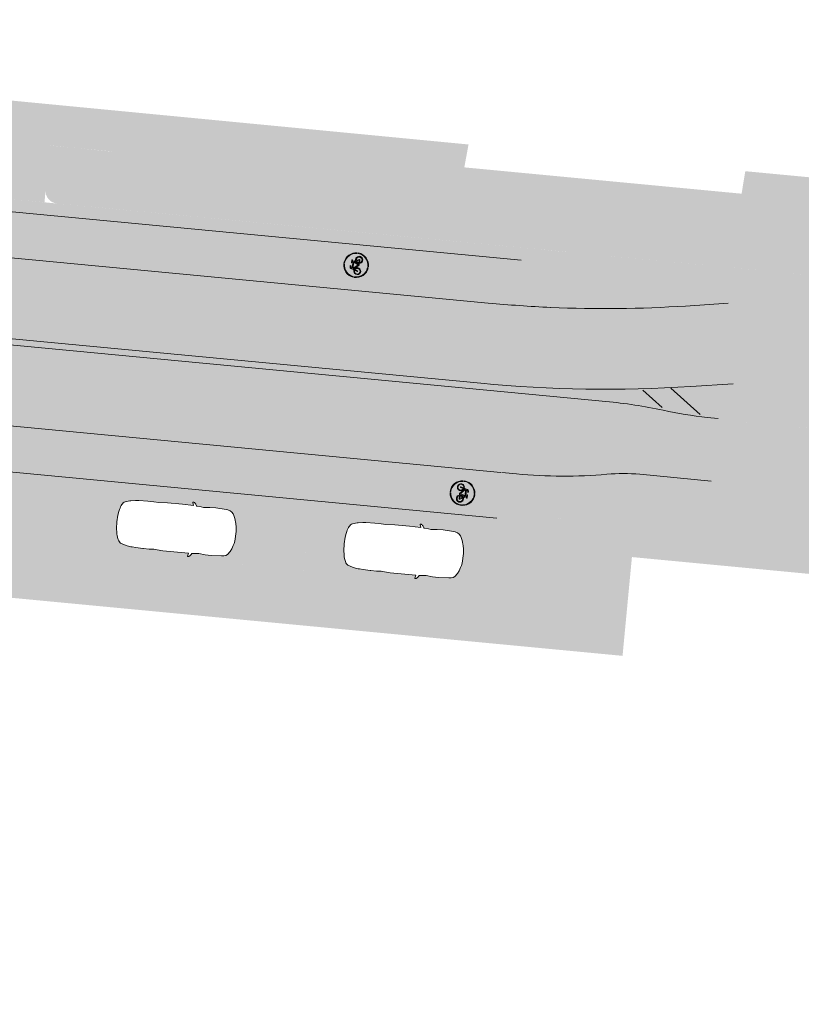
# Model space of a CAD drawing. Header units: metres. Extents: x -862 to 1262, y -354 to 644.
# Tile 34 of 256: x -356 to -324, y 381 to 421. Entities that reach past the tile are written whole.
import ezdxf

# ---------------------------------------------------------------- set-up
doc = ezdxf.new("R2010")
doc.units = ezdxf.units.M
doc.header["$LTSCALE"] = 0.5
doc.set_wipeout_variables(frame=1)
doc.layers.add('BPR_Verkehr_220520', color=7, linetype='Continuous')

# ---------------------------------------------------------------- blocks, each defined once
blk = doc.blocks.new('Fz_bmw_X5_2011_D-2')
at = {"color": 255, "linetype": 'Continuous', "lineweight": 5, "transparency": 33554687}
blk.add_wipeout([(2.186, -3.613), (2.164, -3.575), (2.126, -3.533), (2.095, -3.491), (2.069, -3.468), (2.043, -3.448), (2.016, -3.43), (1.989, -3.415), (1.962, -3.401), (1.934, -3.389), (1.918, -3.384), (1.895, -3.006), (1.888, -2.94), (1.866, -2.814), (1.92, -2.304), (1.925, -1.818), (1.882, -0.981), (1.865, -0.837), (1.859, -0.807), (1.807, -0.646), (1.72, -0.505), (1.466, -0.317), (1.229, -0.212), (1.098, -0.166), (0.947, -0.127), (0.848, -0.092), (0.776, -0.077), (0.588, -0.043), (0.395, -0.019), (0, 0), (-0.198, -0.005), (-0.395, -0.019), (-0.432, -0.023), (-0.587, -0.043), (-0.776, -0.077), (-0.848, -0.092), (-0.947, -0.127), (-1.098, -0.166), (-1.237, -0.213), (-1.466, -0.317), (-1.589, -0.386), (-1.72, -0.505), (-1.807, -0.646), (-1.864, -0.837), (-1.882, -0.981), (-1.925, -1.818), (-1.92, -2.304), (-1.866, -2.814), (-1.894, -3.006), (-1.915, -3.372), (-1.934, -3.389), (-1.989, -3.415), (-2.043, -3.448), (-2.069, -3.468), (-2.095, -3.491), (-2.119, -3.516), (-2.152, -3.561), (-2.175, -3.594), (-2.195, -3.643), (-2.197, -3.687), (-2.194, -3.704), (-2.177, -3.714), (-2.171, -3.713), (-1.927, -3.646), (-1.945, -4.544), (-1.937, -5.733), (-1.886, -6.457), (-1.915, -6.853), (-1.923, -7.351), (-1.884, -8.076), (-1.879, -8.345), (-1.812, -8.71), (-1.793, -8.789), (-1.682, -9.154), (-1.646, -9.225), (-1.585, -9.296), (-1.503, -9.358), (-1.449, -9.39), (-1.34, -9.442), (-1.242, -9.48), (-1.136, -9.514), (-1.021, -9.545), (-0.858, -9.571), (-0.542, -9.627), (0, -9.658), (0.543, -9.627), (0.859, -9.571), (0.871, -9.574), (0.876, -9.574), (0.888, -9.574), (0.894, -9.573), (0.901, -9.572), (1.022, -9.545), (1.05, -9.538), (1.242, -9.48), (1.399, -9.416), (1.503, -9.358), (1.585, -9.296), (1.646, -9.225), (1.666, -9.188), (1.682, -9.154), (1.7, -9.11), (1.738, -8.995), (1.794, -8.789), (1.813, -8.71), (1.864, -8.457), (1.879, -8.345), (1.884, -8.217), (1.894, -7.928), (1.923, -7.351), (1.924, -7.297), (1.915, -6.853), (1.886, -6.457), (1.918, -6.185), (1.938, -5.733), (1.934, -5.134), (1.925, -3.645), (2.171, -3.713), (2.196, -3.697), (2.198, -3.675), (2.197, -3.659)], dxfattribs=at)
at = {"color": 9, "linetype": 'Continuous', "lineweight": 5, "transparency": 33554687, "flags": 128}
blk.add_lwpolyline([(2.186, -3.613), (2.164, -3.575), (2.126, -3.533), (2.095, -3.491), (2.069, -3.468), (2.043, -3.448), (2.016, -3.43), (1.989, -3.415), (1.962, -3.401), (1.934, -3.389), (1.918, -3.384), (1.895, -3.006), (1.888, -2.94), (1.866, -2.814), (1.92, -2.304), (1.925, -1.818), (1.882, -0.981), (1.865, -0.837), (1.859, -0.807), (1.807, -0.646), (1.72, -0.505), (1.466, -0.317), (1.229, -0.212), (1.098, -0.166), (0.947, -0.127), (0.848, -0.092), (0.776, -0.077), (0.588, -0.043), (0.395, -0.019), (0, 0), (-0.198, -0.005), (-0.395, -0.019), (-0.432, -0.023), (-0.587, -0.043), (-0.776, -0.077), (-0.848, -0.092), (-0.947, -0.127), (-1.098, -0.166), (-1.237, -0.213), (-1.466, -0.317), (-1.589, -0.386), (-1.72, -0.505), (-1.807, -0.646), (-1.864, -0.837), (-1.882, -0.981), (-1.925, -1.818), (-1.92, -2.304), (-1.866, -2.814), (-1.894, -3.006), (-1.915, -3.372), (-1.934, -3.389), (-1.989, -3.415), (-2.043, -3.448), (-2.069, -3.468), (-2.095, -3.491), (-2.119, -3.516), (-2.152, -3.561), (-2.175, -3.594), (-2.195, -3.643), (-2.197, -3.687), (-2.194, -3.704), (-2.177, -3.714), (-2.171, -3.713), (-1.927, -3.646), (-1.945, -4.544), (-1.937, -5.733), (-1.886, -6.457), (-1.915, -6.853), (-1.923, -7.351), (-1.884, -8.076), (-1.879, -8.345), (-1.812, -8.71), (-1.793, -8.789), (-1.682, -9.154), (-1.646, -9.225), (-1.585, -9.296), (-1.503, -9.358), (-1.449, -9.39), (-1.34, -9.442), (-1.242, -9.48), (-1.136, -9.514), (-1.021, -9.545), (-0.858, -9.571), (-0.542, -9.627), (0, -9.658), (0.543, -9.627), (0.859, -9.571), (0.871, -9.574), (0.876, -9.574), (0.888, -9.574), (0.894, -9.573), (0.901, -9.572), (1.022, -9.545), (1.05, -9.538), (1.242, -9.48), (1.399, -9.416), (1.503, -9.358), (1.585, -9.296), (1.646, -9.225), (1.666, -9.188), (1.682, -9.154), (1.7, -9.11), (1.738, -8.995), (1.794, -8.789), (1.813, -8.71), (1.864, -8.457), (1.879, -8.345), (1.884, -8.217), (1.894, -7.928), (1.923, -7.351), (1.924, -7.297), (1.915, -6.853), (1.886, -6.457), (1.918, -6.185), (1.938, -5.733), (1.934, -5.134), (1.925, -3.645), (2.171, -3.713), (2.196, -3.697), (2.198, -3.675), (2.197, -3.659)], close=True, dxfattribs=at)
at = {"color": 255, "linetype": 'Continuous', "lineweight": 5, "transparency": 33554687}
blk.add_wipeout([(-0.542, -9.627), (0, -9.658), (0.543, -9.627), (0.859, -9.571), (0.871, -9.574), (0.876, -9.574), (0.888, -9.574), (0.894, -9.573), (0.901, -9.572), (1.022, -9.545), (1.05, -9.538), (1.242, -9.48), (1.399, -9.416), (1.503, -9.358), (1.585, -9.296), (1.646, -9.225), (1.666, -9.188), (1.682, -9.154), (1.7, -9.11), (1.738, -8.995), (1.794, -8.789), (1.813, -8.71), (1.864, -8.457), (1.879, -8.345), (1.884, -8.217), (1.894, -7.928), (1.923, -7.351), (1.924, -7.297), (1.915, -6.853), (1.886, -6.457), (1.918, -6.185), (1.938, -5.733), (1.934, -5.134), (1.925, -3.645), (2.171, -3.713), (2.196, -3.697), (2.198, -3.675), (2.197, -3.659), (2.186, -3.613), (2.164, -3.575), (2.126, -3.533), (2.095, -3.491), (2.069, -3.468), (2.043, -3.448), (2.016, -3.43), (1.989, -3.415), (1.962, -3.401), (1.934, -3.389), (1.918, -3.384), (1.895, -3.006), (1.888, -2.94), (1.866, -2.814), (1.92, -2.304), (1.925, -1.818), (1.882, -0.981), (1.865, -0.837), (1.859, -0.807), (1.807, -0.646), (1.72, -0.505), (1.466, -0.317), (1.229, -0.212), (1.098, -0.166), (0.947, -0.127), (0.848, -0.092), (0.776, -0.077), (0.588, -0.043), (0.395, -0.019), (0, 0), (-0.198, -0.005), (-0.395, -0.019), (-0.432, -0.023), (-0.587, -0.043), (-0.776, -0.077), (-0.848, -0.092), (-0.947, -0.127), (-1.098, -0.166), (-1.237, -0.213), (-1.466, -0.317), (-1.589, -0.386), (-1.72, -0.505), (-1.807, -0.646), (-1.864, -0.837), (-1.882, -0.981), (-1.925, -1.818), (-1.92, -2.304), (-1.866, -2.814), (-1.894, -3.006), (-1.915, -3.372), (-1.934, -3.389), (-1.989, -3.415), (-2.043, -3.448), (-2.069, -3.468), (-2.095, -3.491), (-2.119, -3.516), (-2.152, -3.561), (-2.175, -3.594), (-2.195, -3.643), (-2.197, -3.687), (-2.194, -3.704), (-2.177, -3.714), (-2.171, -3.713), (-1.927, -3.646), (-1.945, -4.544), (-1.937, -5.733), (-1.886, -6.457), (-1.915, -6.853), (-1.923, -7.351), (-1.884, -8.076), (-1.879, -8.345), (-1.812, -8.71), (-1.793, -8.789), (-1.682, -9.154), (-1.646, -9.225), (-1.585, -9.296), (-1.503, -9.358), (-1.449, -9.39), (-1.34, -9.442), (-1.242, -9.48), (-1.136, -9.514), (-1.021, -9.545), (-0.858, -9.571)], dxfattribs=at)
at = {"color": 9, "linetype": 'Continuous', "lineweight": 5, "transparency": 33554687, "flags": 128}
blk.add_lwpolyline([(-0.542, -9.627), (0, -9.658), (0.543, -9.627), (0.859, -9.571), (0.871, -9.574), (0.876, -9.574), (0.888, -9.574), (0.894, -9.573), (0.901, -9.572), (1.022, -9.545), (1.05, -9.538), (1.242, -9.48), (1.399, -9.416), (1.503, -9.358), (1.585, -9.296), (1.646, -9.225), (1.666, -9.188), (1.682, -9.154), (1.7, -9.11), (1.738, -8.995), (1.794, -8.789), (1.813, -8.71), (1.864, -8.457), (1.879, -8.345), (1.884, -8.217), (1.894, -7.928), (1.923, -7.351), (1.924, -7.297), (1.915, -6.853), (1.886, -6.457), (1.918, -6.185), (1.938, -5.733), (1.934, -5.134), (1.925, -3.645), (2.171, -3.713), (2.196, -3.697), (2.198, -3.675), (2.197, -3.659), (2.186, -3.613), (2.164, -3.575), (2.126, -3.533), (2.095, -3.491), (2.069, -3.468), (2.043, -3.448), (2.016, -3.43), (1.989, -3.415), (1.962, -3.401), (1.934, -3.389), (1.918, -3.384), (1.895, -3.006), (1.888, -2.94), (1.866, -2.814), (1.92, -2.304), (1.925, -1.818), (1.882, -0.981), (1.865, -0.837), (1.859, -0.807), (1.807, -0.646), (1.72, -0.505), (1.466, -0.317), (1.229, -0.212), (1.098, -0.166), (0.947, -0.127), (0.848, -0.092), (0.776, -0.077), (0.588, -0.043), (0.395, -0.019), (0, 0), (-0.198, -0.005), (-0.395, -0.019), (-0.432, -0.023), (-0.587, -0.043), (-0.776, -0.077), (-0.848, -0.092), (-0.947, -0.127), (-1.098, -0.166), (-1.237, -0.213), (-1.466, -0.317), (-1.589, -0.386), (-1.72, -0.505), (-1.807, -0.646), (-1.864, -0.837), (-1.882, -0.981), (-1.925, -1.818), (-1.92, -2.304), (-1.866, -2.814), (-1.894, -3.006), (-1.915, -3.372), (-1.934, -3.389), (-1.989, -3.415), (-2.043, -3.448), (-2.069, -3.468), (-2.095, -3.491), (-2.119, -3.516), (-2.152, -3.561), (-2.175, -3.594), (-2.195, -3.643), (-2.197, -3.687), (-2.194, -3.704), (-2.177, -3.714), (-2.171, -3.713), (-1.927, -3.646), (-1.945, -4.544), (-1.937, -5.733), (-1.886, -6.457), (-1.915, -6.853), (-1.923, -7.351), (-1.884, -8.076), (-1.879, -8.345), (-1.812, -8.71), (-1.793, -8.789), (-1.682, -9.154), (-1.646, -9.225), (-1.585, -9.296), (-1.503, -9.358), (-1.449, -9.39), (-1.34, -9.442), (-1.242, -9.48), (-1.136, -9.514), (-1.021, -9.545), (-0.858, -9.571), (-0.542, -9.627)], close=True, dxfattribs=at)
blk = doc.blocks.new('Piktogramm Rad-2')
at = {"color": 255, "linetype": 'Continuous', "lineweight": 9, "transparency": 33554687}
for p, q in [((-0.021, 0.5), (-0.021, 0.475)), ((0.021, 0.5), (0.021, 0.475)), ((-0.474, 0.035), (-0.499, 0.035)), ((-0.244, -0.083), (-0.211, 0.027)), ((-0.183, 0.018), (-0.217, -0.091)), ((-0.161, 0.19), (-0.202, 0.054)), ((-0.175, 0.046), (-0.163, 0.083)), ((-0.163, 0.083), (0.008, -0.106)), ((0.102, 0.116), (-0.153, 0.115)), ((-0.153, 0.115), (0.028, -0.085)), ((-0.145, 0.144), (-0.133, 0.181)), ((0.113, 0.144), (-0.145, 0.144)), ((-0.058, 0.231), (-0.106, 0.231)), ((-0.106, 0.202), (-0.058, 0.202)), ((-0.058, 0.202), (-0.058, 0.231)), ((0.028, -0.085), (0.102, 0.116)), ((0.13, 0.106), (0.058, -0.086)), ((0.063, 0.188), (0.124, 0.173)), ((0.187, 0.202), (0.064, 0.202)), ((0.124, 0.173), (0.113, 0.144)), ((0.16, 0.039), (0.13, 0.106)), ((0.144, 0.145), (0.155, 0.173)), ((0.186, 0.051), (0.144, 0.145)), ((0.155, 0.173), (0.187, 0.173)), ((0.216, -0.086), (0.171, 0.013)), ((0.187, 0.173), (0.187, 0.202)), ((0.198, 0.024), (0.251, -0.095)), ((0.499, 0.035), (0.474, 0.035)), ((-0.475, -0.008), (-0.5, -0.008)), ((0.029, -0.115), (0.09, -0.115)), ((0.058, -0.086), (0.087, -0.086)), ((0.116, -0.086), (0.216, -0.086)), ((0.238, -0.115), (0.119, -0.115)), ((0.5, -0.008), (0.475, -0.008)), ((-0.021, -0.475), (-0.021, -0.5)), ((0.021, -0.475), (0.021, -0.5))]:
    blk.add_line(p, q, dxfattribs=at)
at = {"color": 255, "linetype": 'Continuous', "lineweight": 9, "transparency": 33554687, "flags": 128}
for points in [[(-0.021, 0.5, 0.381791), (-0.499, 0.035)], [(-0.021, 0.475, 0.380102), (-0.474, 0.035)], [(0.499, 0.035, 0.381791), (0.021, 0.5)], [(0.474, 0.035, 0.380102), (0.021, 0.475)], [(-0.202, 0.054, 19.949786), (-0.175, 0.046)], [(-0.211, 0.027, 15.937117), (-0.183, 0.018)], [(-0.106, 0.231, 0.328778), (-0.161, 0.19)], [(-0.106, 0.202, 0.328778), (-0.133, 0.181)], [(0.064, 0.202, 0.888811), (0.063, 0.188)], [(0.16, 0.039, 0.270132), (0.087, -0.086)], [(0.09, -0.115, 2.622797), (0.186, 0.051)], [(0.171, 0.013, 0.263725), (0.116, -0.086)], [(0.119, -0.115, 2.47711), (0.198, 0.024)], [(-0.5, -0.008, 0.397016), (-0.021, -0.5)], [(-0.475, -0.008, 0.396116), (-0.021, -0.475)], [(-0.244, -0.083, 1), (-0.217, -0.091)], [(0.008, -0.106, 0.212418), (0.029, -0.115)], [(0.021, -0.475, 0.396116), (0.475, -0.008)], [(0.021, -0.5, 0.397016), (0.5, -0.008)], [(0.238, -0.115, 0.543375), (0.251, -0.095)]]:
    blk.add_lwpolyline(points, format="xyb", dxfattribs=at)
blk = doc.blocks.new('PIKTO_RD+-2')
at = {"color": 3, "true_color": 0x00ff00, "transparency": 33554687}
blk.add_blockref('Piktogramm Rad-2', (0, 0), dxfattribs=at)

msp = doc.modelspace()

# ---------------------------------------------------------------- hatches: boundary and pattern name
at = {"layer": 'BPR_Verkehr_220520', "linetype": 'Continuous', "lineweight": 0, "true_color": 0xe4e6e5, "transparency": 33554687}
h = msp.add_hatch(color=254, dxfattribs=at)
h.paths.add_polyline_path([(-698.924, 452.621), (-699.733, 450.901), (-683.88, 406.328), (-682.087, 406.971), (-682.201, 407.314), (-682.307, 407.632), (-682.675, 409.044), (-682.896, 410.486), (-682.968, 411.943), (-682.89, 413.4), (-682.662, 414.841), (-682.288, 416.251), (-681.77, 417.615), (-681.116, 418.919), (-680.287, 420.158), (-679.851, 420.724), (-679.313, 421.376), (-678.091, 422.797), (-676.693, 424.337), (-676.311, 424.738), (-675.634, 425.425), (-674.933, 426.088), (-674.208, 426.725), (-673.462, 427.336), (-672.694, 427.92), (-671.905, 428.476), (-671.097, 429.003), (-670.271, 429.501), (-669.647, 429.848), (-669.011, 430.172), (-668.363, 430.473), (-667.705, 430.751), (-667.038, 431.006), (-666.362, 431.236), (-665.679, 431.442), (-664.988, 431.623), (-664.554, 431.724), (-664.117, 431.815), (-663.679, 431.897), (-663.239, 431.968), (-662.797, 432.03), (-662.355, 432.082), (-661.911, 432.124), (-661.466, 432.156), (-661.38, 432.161), (-661.293, 432.165), (-661.207, 432.17), (-661.12, 432.174), (-661.033, 432.177), (-660.947, 432.18), (-660.86, 432.183), (-660.773, 432.186), (-659.304, 432.213), (-657.834, 432.219), (-656.364, 432.204), (-654.894, 432.167), (-653.426, 432.108), (-651.958, 432.027), (-650.491, 431.926), (-649.027, 431.802), (-648.632, 431.765), (-648.238, 431.727), (-647.844, 431.687), (-647.45, 431.645), (-647.056, 431.602), (-646.663, 431.557), (-646.269, 431.511), (-645.876, 431.463), (-608.262, 426.807), (-607.151, 426.671), (-606.04, 426.536), (-604.929, 426.402), (-603.818, 426.27), (-602.706, 426.139), (-601.595, 426.01), (-600.483, 425.883), (-599.371, 425.757), (-598.594, 425.67), (-597.818, 425.584), (-597.041, 425.498), (-596.265, 425.413), (-595.488, 425.329), (-594.711, 425.246), (-593.934, 425.164), (-593.157, 425.082), (-592.851, 425.05), (-592.544, 425.018), (-592.238, 424.986), (-591.931, 424.954), (-591.625, 424.923), (-591.318, 424.891), (-591.011, 424.86), (-590.705, 424.829), (-590.099, 424.767), (-589.494, 424.707), (-588.888, 424.646), (-588.282, 424.586), (-587.676, 424.527), (-587.07, 424.468), (-586.465, 424.409), (-585.859, 424.351), (-585.782, 424.344), (-585.706, 424.336), (-585.63, 424.329), (-585.554, 424.322), (-585.478, 424.315), (-585.401, 424.307), (-585.325, 424.3), (-585.249, 424.293), (-561.438, 422.035), (-560.938, 421.988), (-559.51, 421.853), (-559.249, 421.828), (-558.987, 421.803), (-558.725, 421.779), (-558.463, 421.755), (-558.201, 421.73), (-557.939, 421.707), (-557.676, 421.683), (-557.414, 421.659), (-556.294, 421.487), (-555.204, 421.176), (-554.161, 420.73), (-553.183, 420.156), (-552.285, 419.464), (-551.481, 418.664), (-550.784, 417.77), (-550.205, 416.795), (-550.013, 416.397), (-549.842, 415.99), (-549.69, 415.575), (-549.559, 415.154), (-549.449, 414.726), (-549.36, 414.293), (-549.292, 413.857), (-549.246, 413.417), (-549.243, 413.38), (-549.24, 413.343), (-549.238, 413.306), (-549.235, 413.269), (-549.233, 413.232), (-549.231, 413.195), (-549.229, 413.158), (-549.227, 413.121), (-549.226, 413.1), (-549.225, 413.078), (-549.224, 413.056), (-549.223, 413.035), (-549.222, 413.013), (-549.222, 412.991), (-549.221, 412.97), (-549.22, 412.948), (-549.606, 407.232), (-544.169, 406.821), (-543.933, 409.949), (-543.853, 411), (-543.53, 412.875), (-542.857, 414.656), (-541.859, 416.276), (-540.572, 417.678), (-539.042, 418.811), (-537.326, 419.634), (-535.485, 420.117), (-533.586, 420.242), (-533.361, 420.235), (-533.136, 420.229), (-532.911, 420.222), (-532.685, 420.216), (-532.46, 420.21), (-532.235, 420.204), (-532.01, 420.198), (-531.785, 420.192), (-531.732, 420.191), (-531.679, 420.189), (-531.626, 420.186), (-531.573, 420.183), (-531.52, 420.18), (-531.467, 420.176), (-531.414, 420.172), (-531.361, 420.167), (-471.89, 414.447), (-471.817, 414.434), (-471.746, 414.411), (-471.68, 414.378), (-471.62, 414.335), (-471.566, 414.284), (-471.521, 414.225), (-471.485, 414.161), (-471.458, 414.092), (-470.95, 412.347), (-467.074, 411.974), (-456.585, 410.965), (-455.448, 410.773), (-454.351, 410.418), (-453.316, 409.91), (-452.365, 409.259), (-451.518, 408.477), (-450.791, 407.582), (-450.201, 406.592), (-449.759, 405.527), (-449.747, 405.488), (-449.734, 405.45), (-449.722, 405.412), (-449.71, 405.373), (-449.698, 405.335), (-449.686, 405.296), (-449.675, 405.257), (-449.664, 405.219), (-449.648, 405.165), (-449.634, 405.111), (-449.619, 405.058), (-449.605, 405.004), (-449.591, 404.95), (-449.578, 404.896), (-449.565, 404.842), (-449.552, 404.788), (-448.392, 399.721), (-441.922, 399.5), (-441.911, 399.603), (-441.9, 399.705), (-441.888, 399.807), (-441.874, 399.908), (-441.86, 400.01), (-441.844, 400.112), (-441.828, 400.213), (-441.81, 400.314), (-441.803, 400.351), (-441.797, 400.388), (-441.79, 400.425), (-441.782, 400.462), (-441.775, 400.5), (-441.768, 400.537), (-441.76, 400.574), (-441.752, 400.611), (-441.611, 401.194), (-441.435, 401.768), (-441.225, 402.33), (-440.982, 402.879), (-440.706, 403.412), (-440.399, 403.928), (-440.061, 404.424), (-439.694, 404.899), (-439.67, 404.928), (-439.646, 404.957), (-439.622, 404.986), (-439.598, 405.014), (-439.574, 405.043), (-439.549, 405.071), (-439.525, 405.1), (-439.5, 405.128), (-438.917, 405.741), (-438.285, 406.303), (-437.608, 406.809), (-436.89, 407.256), (-436.137, 407.641), (-435.354, 407.96), (-434.547, 408.213), (-433.721, 408.396), (-433.684, 408.403), (-433.647, 408.409), (-433.61, 408.416), (-433.573, 408.422), (-433.535, 408.428), (-433.498, 408.434), (-433.461, 408.439), (-433.424, 408.445), (-433.214, 408.473), (-433.004, 408.498), (-432.793, 408.517), (-432.582, 408.533), (-432.37, 408.543), (-432.159, 408.55), (-431.947, 408.552), (-431.735, 408.549), (-431.66, 408.547), (-431.584, 408.544), (-431.509, 408.541), (-431.433, 408.537), (-431.358, 408.533), (-431.283, 408.528), (-431.207, 408.523), (-431.132, 408.517), (-431.115, 408.515), (-431.098, 408.514), (-431.082, 408.512), (-431.065, 408.511), (-431.048, 408.509), (-431.032, 408.508), (-431.015, 408.506), (-430.998, 408.505), (-429.811, 408.391), (-429.181, 408.333), (-428.55, 408.276), (-427.92, 408.221), (-427.289, 408.167), (-426.658, 408.114), (-426.028, 408.062), (-425.397, 408.012), (-424.766, 407.963), (-424.167, 407.567), (-422.344, 407.437), (-420.521, 407.318), (-418.697, 407.21), (-416.873, 407.113), (-415.048, 407.027), (-413.222, 406.953), (-411.396, 406.889), (-409.57, 406.836), (-408.759, 406.811), (-407.948, 406.78), (-407.137, 406.742), (-406.326, 406.696), (-405.516, 406.644), (-404.707, 406.584), (-403.898, 406.518), (-403.09, 406.445), (-337.083, 400.178), (-336.698, 400.154), (-336.312, 400.155), (-335.927, 400.18), (-335.545, 400.23), (-335.166, 400.305), (-334.793, 400.404), (-334.428, 400.527), (-334.07, 400.672), (-333.832, 400.773), (-333.589, 400.863), (-333.342, 400.942), (-333.093, 401.011), (-332.84, 401.069), (-332.586, 401.116), (-332.329, 401.152), (-332.072, 401.177), (-331.945, 401.185), (-331.818, 401.19), (-331.691, 401.193), (-331.564, 401.193), (-331.437, 401.191), (-331.311, 401.185), (-331.184, 401.177), (-331.057, 401.167), (-316.615, 399.796), (-316.105, 399.734), (-315.599, 399.646), (-315.098, 399.533), (-314.604, 399.393), (-314.117, 399.229), (-313.64, 399.04), (-313.173, 398.827), (-312.717, 398.589), (-312.444, 398.428), (-312.179, 398.253), (-311.924, 398.064), (-311.679, 397.862), (-311.445, 397.647), (-311.223, 397.42), (-311.014, 397.181), (-310.817, 396.932), (-303.48, 401.885), (-303.693, 402.23), (-303.88, 402.59), (-304.04, 402.963), (-304.172, 403.346), (-304.275, 403.738), (-304.349, 404.136), (-304.394, 404.539), (-304.409, 404.945), (-304.388, 405.425), (-304.325, 405.902), (-304.221, 406.371), (-304.076, 406.829), (-303.892, 407.273), (-303.669, 407.7), (-303.41, 408.105), (-303.117, 408.486), (-308.466, 415.175), (-308.501, 415.143), (-308.535, 415.11), (-308.569, 415.077), (-308.604, 415.045), (-308.638, 415.012), (-308.672, 414.979), (-308.706, 414.946), (-308.74, 414.912), (-309.561, 414.157), (-310.433, 413.46), (-311.352, 412.827), (-312.312, 412.258), (-313.31, 411.758), (-314.34, 411.329), (-315.398, 410.973), (-316.478, 410.691), (-316.516, 410.682), (-316.555, 410.674), (-316.593, 410.666), (-316.632, 410.657), (-316.67, 410.649), (-316.709, 410.641), (-316.747, 410.633), (-316.786, 410.625), (-317.06, 410.572), (-317.335, 410.523), (-317.611, 410.48), (-317.888, 410.441), (-318.165, 410.407), (-318.443, 410.378), (-318.722, 410.353), (-319, 410.334), (-319.041, 410.331), (-319.082, 410.329), (-319.123, 410.326), (-319.163, 410.324), (-319.204, 410.322), (-319.245, 410.319), (-319.286, 410.317), (-319.326, 410.314), (-319.402, 410.31), (-319.478, 410.305), (-319.554, 410.301), (-319.629, 410.296), (-319.705, 410.292), (-319.781, 410.287), (-319.857, 410.283), (-319.932, 410.278), (-320.046, 410.271), (-320.16, 410.265), (-320.273, 410.258), (-320.387, 410.252), (-320.501, 410.245), (-320.614, 410.239), (-320.728, 410.232), (-320.841, 410.226), (-320.887, 410.223), (-320.932, 410.221), (-320.977, 410.218), (-321.022, 410.216), (-321.067, 410.213), (-321.112, 410.211), (-321.157, 410.208), (-321.202, 410.206), (-321.258, 410.203), (-321.314, 410.202), (-321.37, 410.201), (-321.427, 410.202), (-321.483, 410.203), (-321.539, 410.206), (-321.595, 410.21), (-321.651, 410.215), (-331.791, 411.177), (-334.28, 411.413), (-335.672, 411.546), (-341.325, 412.082), (-352.458, 413.139), (-354.947, 413.376), (-366.455, 414.468), (-368.944, 414.705), (-386.903, 416.41), (-389.392, 416.646), (-401.179, 417.765), (-403.668, 418.001), (-419.912, 419.544), (-420.084, 419.56), (-420.255, 419.576), (-420.427, 419.593), (-420.599, 419.61), (-420.771, 419.627), (-420.942, 419.644), (-421.114, 419.661), (-421.286, 419.678), (-421.534, 419.703), (-421.783, 419.728), (-422.032, 419.754), (-422.28, 419.78), (-422.529, 419.806), (-422.778, 419.832), (-423.026, 419.859), (-423.275, 419.886), (-423.275, 419.882), (-423.336, 419.894), (-423.398, 419.906), (-423.459, 419.917), (-423.52, 419.928), (-423.582, 419.94), (-423.643, 419.951), (-423.704, 419.963), (-423.766, 419.974), (-423.772, 419.941), (-425.17, 420.198), (-426.572, 420.435), (-427.977, 420.654), (-429.385, 420.852), (-430.796, 421.031), (-432.209, 421.191), (-433.624, 421.331), (-435.041, 421.451), (-440.168, 421.944), (-441.146, 422.1), (-442.098, 422.375), (-443.009, 422.766), (-443.864, 423.267), (-444.651, 423.87), (-445.357, 424.565), (-445.971, 425.342), (-446.485, 426.189), (-446.672, 426.54), (-446.84, 426.899), (-446.99, 427.265), (-447.123, 427.639), (-447.236, 428.019), (-447.331, 428.404), (-447.406, 428.793), (-447.462, 429.186), (-448.145, 435.012), (-448.391, 436.882), (-453.599, 437.631), (-453.577, 437.552), (-453.555, 437.473), (-453.535, 437.395), (-453.514, 437.316), (-453.495, 437.237), (-453.476, 437.157), (-453.457, 437.078), (-453.44, 436.998), (-453.213, 435.118), (-453.346, 433.228), (-453.832, 431.397), (-454.655, 429.691), (-455.784, 428.171), (-457.18, 426.891), (-458.793, 425.897), (-460.564, 425.225), (-460.988, 425.093), (-461.415, 424.973), (-461.846, 424.865), (-462.279, 424.769), (-462.715, 424.686), (-463.153, 424.615), (-463.593, 424.556), (-464.034, 424.51), (-464.281, 424.484), (-464.527, 424.462), (-464.774, 424.446), (-465.021, 424.436), (-465.269, 424.43), (-465.516, 424.429), (-465.764, 424.434), (-466.011, 424.443), (-466.082, 424.447), (-466.152, 424.451), (-466.223, 424.455), (-466.293, 424.46), (-466.364, 424.465), (-466.434, 424.471), (-466.505, 424.477), (-466.575, 424.484), (-593.85, 436.726), (-594.096, 436.759), (-594.338, 436.813), (-594.574, 436.887), (-594.804, 436.98), (-595.025, 437.092), (-595.236, 437.222), (-595.436, 437.368), (-595.623, 437.531), (-596.088, 438.003), (-596.517, 438.509), (-596.907, 439.045), (-597.257, 439.608), (-597.564, 440.195), (-597.828, 440.803), (-598.046, 441.429), (-598.217, 442.07), (-598.226, 442.108), (-598.234, 442.147), (-598.243, 442.185), (-598.251, 442.224), (-598.259, 442.263), (-598.267, 442.302), (-598.275, 442.34), (-598.282, 442.379), (-598.311, 442.541), (-598.338, 442.703), (-598.361, 442.865), (-598.382, 443.028), (-598.4, 443.191), (-598.414, 443.354), (-598.426, 443.518), (-598.434, 443.681), (-598.447, 444.024), (-598.456, 444.367), (-598.46, 444.709), (-598.459, 445.052), (-598.455, 445.395), (-598.446, 445.738), (-598.432, 446.08), (-598.415, 446.422), (-598.412, 446.46), (-598.41, 446.497), (-598.408, 446.535), (-598.406, 446.572), (-598.403, 446.61), (-598.401, 446.647), (-598.398, 446.685), (-598.396, 446.722), (-598.393, 446.757), (-598.391, 446.792), (-598.388, 446.827), (-598.386, 446.861), (-598.383, 446.896), (-598.38, 446.931), (-598.378, 446.966), (-598.375, 447.001), (-597.98, 451.961), (-603.946, 452.361), (-604.239, 448.981), (-604.374, 447.425), (-604.44, 446.67), (-604.487, 446.225), (-604.55, 445.782), (-604.63, 445.341), (-604.727, 444.904), (-604.839, 444.471), (-604.968, 444.042), (-605.113, 443.619), (-605.273, 443.201), (-605.288, 443.164), (-605.302, 443.128), (-605.317, 443.092), (-605.332, 443.056), (-605.348, 443.02), (-605.363, 442.984), (-605.378, 442.949), (-605.394, 442.913), (-605.446, 442.794), (-605.5, 442.676), (-605.555, 442.559), (-605.611, 442.442), (-605.669, 442.325), (-605.728, 442.21), (-605.788, 442.095), (-605.849, 441.98), (-605.888, 441.909), (-605.927, 441.839), (-605.967, 441.768), (-606.007, 441.698), (-606.048, 441.628), (-606.089, 441.558), (-606.131, 441.489), (-606.173, 441.42), (-606.673, 440.725), (-607.266, 440.107), (-607.941, 439.581), (-608.684, 439.156), (-609.48, 438.841), (-610.313, 438.642), (-611.166, 438.564), (-612.021, 438.608), (-619.751, 439.565), (-620.346, 439.639), (-620.561, 437.902), (-622.549, 438.148), (-623.262, 438.236), (-623.623, 438.284), (-623.983, 438.339), (-624.342, 438.4), (-624.699, 438.468), (-625.056, 438.542), (-625.411, 438.622), (-625.764, 438.709), (-626.116, 438.803), (-626.327, 438.861), (-626.538, 438.92), (-626.749, 438.978), (-626.96, 439.037), (-627.17, 439.097), (-627.381, 439.156), (-627.592, 439.216), (-627.802, 439.276), (-630.49, 440.022), (-633.19, 440.725), (-635.9, 441.386), (-638.62, 442.005), (-641.349, 442.581), (-644.087, 443.115), (-646.834, 443.606), (-649.587, 444.053), (-651.624, 444.366), (-653.662, 444.675), (-655.701, 444.979), (-657.74, 445.28), (-659.78, 445.576), (-661.821, 445.868), (-663.862, 446.155), (-665.904, 446.439), (-668.431, 446.771), (-670.962, 447.071), (-673.497, 447.338), (-676.035, 447.574), (-678.575, 447.776), (-681.118, 447.947), (-683.664, 448.085), (-686.21, 448.19), (-686.674, 448.207), (-686.674, 448.207), (-687.566, 448.253), (-688.456, 448.331), (-689.343, 448.438), (-690.226, 448.577), (-691.103, 448.745), (-691.974, 448.943), (-692.838, 449.172), (-693.693, 449.43), (-694.422, 449.687), (-695.134, 449.988), (-695.828, 450.33), (-696.499, 450.713), (-697.147, 451.135), (-697.769, 451.595), (-698.362, 452.091)])
h.paths.add_polyline_path([(-314.453, 406.888), (-314.246, 406.879), (-314.045, 406.829), (-313.859, 406.738), (-313.695, 406.61), (-313.561, 406.451), (-313.463, 406.268), (-313.405, 406.069), (-313.389, 405.862), (-313.431, 404.332), (-313.458, 404.129), (-313.525, 403.936), (-313.63, 403.761), (-313.768, 403.611), (-313.934, 403.492), (-314.121, 403.409), (-314.321, 403.366), (-314.525, 403.364), (-327.206, 404.568), (-327.343, 404.594), (-327.473, 404.645), (-327.591, 404.719), (-327.694, 404.814), (-327.777, 404.926), (-327.838, 405.052), (-327.874, 405.187), (-327.885, 405.326), (-327.87, 405.465), (-327.83, 405.598), (-327.765, 405.722), (-327.679, 405.832), (-327.573, 405.923), (-327.453, 405.994), (-327.322, 406.041), (-327.184, 406.063)])
h.paths.add_polyline_path([(-435.598, 416.194), (-435.268, 416.189), (-434.939, 416.167), (-433.249, 416.004), (-432.271, 415.905), (-431.295, 415.797), (-430.319, 415.679), (-429.345, 415.551), (-428.372, 415.414), (-427.4, 415.267), (-426.43, 415.111), (-425.461, 414.945), (-425.162, 414.892), (-424.997, 414.862), (-424.832, 414.829), (-424.667, 414.794), (-424.503, 414.757), (-424.339, 414.717), (-424.176, 414.675), (-424.013, 414.631), (-423.851, 414.584), (-423.723, 414.533), (-423.606, 414.46), (-423.505, 414.366), (-423.423, 414.255), (-423.362, 414.131), (-423.325, 413.997), (-423.314, 413.86), (-423.327, 413.722), (-423.366, 413.59), (-423.428, 413.467), (-423.512, 413.357), (-423.615, 413.264), (-423.732, 413.192), (-423.861, 413.143), (-423.997, 413.118), (-424.135, 413.118), (-437.356, 414.39), (-437.48, 414.413), (-437.599, 414.456), (-437.709, 414.519), (-437.807, 414.599), (-437.89, 414.694), (-437.956, 414.802), (-438.002, 414.92), (-438.028, 415.044), (-438.033, 415.17), (-438.017, 415.296), (-437.98, 415.417), (-437.923, 415.529), (-437.848, 415.631), (-437.757, 415.719), (-437.652, 415.79), (-437.537, 415.843), (-437.224, 415.945), (-436.905, 416.031), (-436.582, 416.098), (-436.256, 416.148), (-435.927, 416.18)])
h.paths.add_polyline_path([(-556.929, 427.9), (-459.877, 418.565), (-459.746, 418.541), (-459.622, 418.494), (-459.508, 418.425), (-459.407, 418.338), (-459.324, 418.234), (-459.261, 418.117), (-459.219, 417.991), (-459.2, 417.859), (-459.204, 417.726), (-459.233, 417.596), (-459.283, 417.473), (-459.355, 417.361), (-459.445, 417.263), (-459.551, 417.183), (-459.67, 417.123), (-459.797, 417.084), (-460.238, 417.002), (-460.682, 416.936), (-461.129, 416.887), (-461.576, 416.854), (-462.025, 416.839), (-462.474, 416.84), (-462.922, 416.858), (-463.37, 416.892), (-557.117, 425.909), (-557.31, 425.947), (-557.491, 426.021), (-557.655, 426.129), (-557.794, 426.267), (-557.903, 426.43), (-557.979, 426.611), (-558.018, 426.803), (-558.019, 426.999), (-557.981, 427.191), (-557.907, 427.373), (-557.798, 427.536), (-557.66, 427.675), (-557.498, 427.785), (-557.317, 427.86), (-557.125, 427.899)])
h.paths.add_polyline_path([(-690.831, 434.818), (-689.218, 434.782), (-687.605, 434.736), (-685.992, 434.681), (-684.38, 434.616), (-682.768, 434.541), (-681.156, 434.456), (-679.545, 434.362), (-677.935, 434.258), (-677.53, 434.173), (-677.163, 433.981), (-676.863, 433.695), (-676.652, 433.339), (-676.547, 432.939), (-676.555, 432.525), (-676.676, 432.129), (-676.901, 431.781), (-686.606, 420.539), (-686.751, 420.409), (-686.924, 420.321), (-687.115, 420.281), (-687.309, 420.291), (-687.494, 420.351), (-687.657, 420.456), (-687.789, 420.599), (-687.878, 420.772), (-692.269, 432.805), (-692.351, 433.158), (-692.346, 433.521), (-692.254, 433.872), (-692.081, 434.19), (-691.836, 434.458), (-691.533, 434.659), (-691.192, 434.782)])
at = {"layer": 'BPR_Verkehr_220520', "linetype": 'Continuous', "lineweight": 0, "true_color": 0xece5cf, "transparency": 33554687}
h = msp.add_hatch(color=254, dxfattribs=at)
edge = h.paths.add_edge_path()
edge.add_line((-441.878, 424.646), (-443.251, 436.143))
edge.add_line((-443.251, 436.143), (-448.391, 436.882))
edge.add_line((-448.391, 436.882), (-447.333, 428.861))
edge.add_arc((-439.402, 429.907), 8, 187.5147, 264.5061)
edge.add_line((-440.168, 421.944), (-432.746, 421.23))
edge.add_arc((-442.823, 316.464), 105.25, 79.31602, 84.50606, ccw=False)
edge.add_line((-423.311, 419.889), (-423.31, 419.89))
edge.add_line((-423.31, 419.89), (-423.31, 419.89))
edge.add_arc((-423.217, 420.387), 0.505, 174.2095, 259.316, ccw=False)
edge.add_line((-423.719, 420.438), (-423.719, 420.438))
edge.add_line((-423.719, 420.438), (-423.562, 422.204))
edge.add_line((-423.562, 422.204), (-421.075, 421.967))
edge.add_line((-421.075, 421.967), (-403.074, 420.257))
edge.add_line((-403.074, 420.257), (-403.074, 420.259))
edge.add_line((-403.074, 420.259), (-400.585, 420.023))
edge.add_line((-400.585, 420.023), (-400.585, 420.021))
edge.add_line((-400.585, 420.021), (-389.177, 418.937))
edge.add_line((-389.177, 418.937), (-389.177, 418.94))
edge.add_line((-389.177, 418.94), (-386.688, 418.703))
edge.add_line((-386.688, 418.703), (-386.688, 418.701))
edge.add_line((-386.688, 418.701), (-368.727, 416.995))
edge.add_line((-368.727, 416.995), (-368.726, 416.997))
edge.add_line((-368.726, 416.997), (-366.238, 416.761))
edge.add_line((-366.238, 416.761), (-366.238, 416.759))
edge.add_line((-366.238, 416.759), (-354.73, 415.666))
edge.add_line((-354.73, 415.666), (-354.729, 415.669))
edge.add_line((-354.729, 415.669), (-353.866, 415.584))
edge.add_line((-353.866, 415.584), (-334.051, 413.702))
edge.add_line((-334.051, 413.702), (-331.562, 413.466))
edge.add_line((-331.562, 413.466), (-331.742, 411.667))
edge.add_arc((-332.231, 411.713), 0.491, 265.5759, 354.7048, ccw=False)
edge.add_line((-332.269, 411.223), (-321.651, 410.215))
edge.add_line((-321.651, 410.215), (-321.651, 410.215))
edge.add_arc((-321.368, 413.201), 3, 264.5765, 266.0892)
edge.add_line((-321.572, 410.208), (-321.572, 410.208))
edge.add_line((-321.572, 410.208), (-321.572, 410.212))
edge.add_line((-321.572, 410.212), (-321.221, 413.191))
edge.add_line((-321.221, 413.191), (-321.113, 414.103))
edge.add_line((-321.113, 414.103), (-326.684, 414.631))
edge.add_line((-326.684, 414.631), (-326.833, 413.724))
edge.add_line((-326.833, 413.724), (-338.015, 414.785))
edge.add_line((-338.015, 414.785), (-337.846, 415.708))
edge.add_line((-337.846, 415.708), (-359.837, 417.82))
edge.add_line((-359.837, 417.82), (-360.008, 416.873))
edge.add_line((-360.008, 416.873), (-365.586, 417.403))
edge.add_line((-365.586, 417.403), (-365.501, 418.355))
edge.add_line((-365.501, 418.355), (-371.076, 418.9))
edge.add_line((-371.076, 418.9), (-370.963, 419.906))
edge.add_line((-370.963, 419.906), (-389.693, 421.723))
edge.add_line((-389.693, 421.723), (-389.776, 420.685))
edge.add_line((-389.776, 420.685), (-395.417, 421.216))
edge.add_line((-395.417, 421.216), (-395.231, 423.23))
edge.add_line((-395.231, 423.23), (-400.859, 423.77))
edge.add_line((-400.859, 423.77), (-406.438, 424.298))
edge.add_line((-406.438, 424.298), (-406.615, 422.305))
edge.add_line((-406.615, 422.305), (-417.499, 423.35))
edge.add_line((-417.499, 423.35), (-417.591, 422.34))
edge.add_line((-417.591, 422.34), (-441.878, 424.646))
at = {"layer": 'BPR_Verkehr_220520', "linetype": 'Continuous', "lineweight": 0, "true_color": 0xd0ced1, "transparency": 33554687}
msp.add_hatch(color=254, dxfattribs=at).paths.add_polyline_path([(-354.9, 413.873), (-354.729, 415.666), (-366.238, 416.759), (-366.408, 414.966), (-366.455, 414.469), (-354.947, 413.377)])
at = {"layer": 'BPR_Verkehr_220520', "linetype": 'Continuous', "lineweight": 0, "true_color": 0xb8d2a6, "transparency": 33554687}
h = msp.add_hatch(color=9, dxfattribs=at)
edge = h.paths.add_edge_path()
edge.add_line((-354.449, 413.329), (-352.953, 413.187))
edge.add_line((-352.953, 413.187), (-352.953, 413.187))
edge.add_arc((-352.907, 413.684), 0.498, 264.754, 354.65)
edge.add_line((-352.411, 413.637), (-352.411, 413.637))
edge.add_line((-352.411, 413.637), (-352.241, 415.424))
edge.add_line((-352.241, 415.424), (-353.773, 415.575))
edge.add_line((-353.773, 415.575), (-354.73, 415.666))
edge.add_line((-354.73, 415.666), (-354.9, 413.873))
edge.add_arc((-354.404, 413.826), 0.498, 174.503, 264.399)
edge.add_line((-354.452, 413.33), (-354.449, 413.329))
at = {"layer": 'BPR_Verkehr_220520', "linetype": 'Continuous', "lineweight": 0, "true_color": 0xd0ced1, "transparency": 33554687}
h = msp.add_hatch(color=254, dxfattribs=at)
edge = h.paths.add_edge_path()
edge.add_line((-352.953, 413.187), (-335.739, 411.553))
edge.add_line((-335.739, 411.553), (-333.819, 411.371))
edge.add_arc((-333.742, 411.856), 0.492, 173.8802, 260.958, ccw=False)
edge.add_line((-334.23, 411.908), (-334.051, 413.702))
edge.add_line((-334.051, 413.702), (-352.241, 415.43))
edge.add_line((-352.241, 415.43), (-352.411, 413.637))
edge.add_arc((-352.907, 413.684), 0.498, 264.754, 354.65, ccw=False)
at = {"layer": 'BPR_Verkehr_220520', "linetype": 'Continuous', "lineweight": 0, "true_color": 0xb8d2a6, "transparency": 33554687}
h = msp.add_hatch(color=9, dxfattribs=at)
edge = h.paths.add_edge_path()
edge.add_line((-333.78, 411.366), (-332.286, 411.224))
edge.add_line((-332.286, 411.224), (-332.269, 411.223))
edge.add_arc((-332.231, 411.713), 0.491, 265.5759, 354.7048)
edge.add_line((-331.742, 411.667), (-331.562, 413.466))
edge.add_line((-331.562, 413.466), (-334.051, 413.702))
edge.add_line((-334.051, 413.702), (-334.23, 411.908))
edge.add_arc((-333.742, 411.856), 0.492, 173.8802, 263.5849)
edge.add_line((-333.797, 411.368), (-333.78, 411.366))
at = {"layer": 'BPR_Verkehr_220520', "linetype": 'Continuous', "lineweight": 0, "true_color": 0xf7dcdc, "transparency": 33554687}
h = msp.add_hatch(color=254, dxfattribs=at)
edge = h.paths.add_edge_path()
edge.add_line((-336.361, 402.772), (-388.99, 407.768))
edge.add_arc((-412.78, 157.195), 251.7, 84.57646, 88.85496)
edge.add_line((-407.75, 408.845), (-407.75, 408.845))
edge.add_arc((-401.749, 709.085), 300.3, 264.59504, 268.85496, ccw=False)
edge.add_line((-430.036, 410.12), (-430.036, 410.12))
edge.add_line((-430.036, 410.12), (-430.255, 413.413))
edge.add_line((-430.255, 413.413), (-430.036, 410.12))
edge.add_line((-430.036, 410.12), (-429.942, 408.705))
edge.add_arc((-401.749, 709.085), 301.7, 264.63813, 268.85496)
edge.add_line((-407.778, 407.445), (-336.33, 404.502))
edge.add_line((-336.33, 404.502), (-336.466, 402.781))
edge.add_line((-336.466, 402.781), (-388.99, 407.768))
edge.add_line((-388.99, 407.768), (-430.036, 410.12))
edge.add_line((-430.036, 410.12), (-429.942, 408.705))
edge.add_line((-429.942, 408.705), (-429.925, 408.451))
edge.add_line((-429.925, 408.451), (-336.466, 402.781))
edge.add_line((-336.466, 402.781), (-336.672, 400.175))
edge.add_line((-336.672, 400.175), (-336.361, 402.772))
at = {"layer": 'BPR_Verkehr_220520', "linetype": 'Continuous', "lineweight": 0, "true_color": 0xece5cf, "transparency": 33554687}
h = msp.add_hatch(color=254, dxfattribs=at)
edge = h.paths.add_edge_path()
edge.add_line((-436.572, 399.318), (-437.414, 402.995))
edge.add_line((-437.414, 402.995), (-435.667, 404.971))
edge.add_line((-435.667, 404.971), (-331.634, 395.094))
edge.add_line((-331.634, 395.094), (-331.256, 399.076))
edge.add_line((-331.256, 399.076), (-315.936, 397.622))
edge.add_line((-315.936, 397.622), (-316.585, 381.392))
edge.add_line((-316.585, 381.392), (-312.073, 381.061))
edge.add_line((-312.073, 381.061), (-312.073, 381.061))
edge.add_arc((-263.015, 371.406), 50, 160.561, 168.8657, ccw=False)
edge.add_line((-310.164, 388.046), (-310.164, 388.046))
edge.add_arc((-321.48, 392.04), 12, 340.561, 372.5155)
edge.add_line((-309.766, 394.64), (-309.766, 394.64))
edge.add_arc((-315.623, 393.34), 6, 12.5155, 61.0341)
edge.add_line((-312.717, 398.589), (-312.717, 398.589))
edge.add_arc((-317.56, 389.84), 10, 61.0341, 84.5766)
edge.add_line((-316.615, 399.796), (-331.057, 401.167))
edge.add_arc((-331.625, 395.194), 6, 84.5766, 114.0567)
edge.add_line((-334.07, 400.672), (-334.07, 400.672))
edge.add_arc((-336.516, 406.151), 6, 292.7233, 294.0567, ccw=False)
edge.add_line((-334.199, 400.617), (-334.199, 400.617))
edge.add_line((-334.199, 400.617), (-334.549, 396.924))
edge.add_line((-334.549, 396.924), (-337.034, 397.16))
edge.add_line((-337.034, 397.16), (-336.97, 397.864))
edge.add_arc((-336.516, 406.151), 8.3, 264.5765, 266.8649, ccw=False)
edge.add_line((-337.301, 397.888), (-344.484, 398.57))
edge.add_line((-344.484, 398.57), (-344.55, 397.874))
edge.add_line((-344.55, 397.874), (-347.039, 398.11))
edge.add_line((-347.039, 398.11), (-346.973, 398.807))
edge.add_line((-346.973, 398.807), (-352.946, 399.374))
edge.add_line((-352.946, 399.374), (-353.012, 398.677))
edge.add_line((-353.012, 398.677), (-355.501, 398.913))
edge.add_line((-355.501, 398.913), (-355.435, 399.61))
edge.add_line((-355.435, 399.61), (-374.151, 401.387))
edge.add_line((-374.151, 401.387), (-374.217, 400.69))
edge.add_line((-374.217, 400.69), (-383.475, 401.569))
edge.add_line((-383.475, 401.569), (-383.409, 402.266))
edge.add_line((-383.409, 402.266), (-389.88, 402.88))
edge.add_line((-389.88, 402.88), (-389.946, 402.184))
edge.add_line((-389.946, 402.184), (-392.435, 402.42))
edge.add_line((-392.435, 402.42), (-392.369, 403.117))
edge.add_line((-392.369, 403.117), (-397.844, 403.637))
edge.add_line((-397.844, 403.637), (-397.91, 402.94))
edge.add_line((-397.91, 402.94), (-400.399, 403.176))
edge.add_line((-400.399, 403.176), (-400.333, 403.873))
edge.add_line((-400.333, 403.873), (-403.307, 404.155))
edge.add_line((-403.307, 404.155), (-403.307, 404.155))
edge.add_arc((-412.012, 312.468), 92.1, 84.57646, 86.75521)
edge.add_line((-406.799, 404.42), (-406.799, 404.42))
edge.add_line((-406.799, 404.42), (-406.835, 403.787))
edge.add_line((-406.835, 403.787), (-409.308, 404.022))
edge.add_line((-409.308, 404.022), (-409.293, 404.527))
edge.add_line((-409.293, 404.527), (-409.293, 404.527))
edge.add_arc((-412.012, 312.468), 92.1, 88.3081, 88.51775)
edge.add_line((-409.63, 404.537), (-409.63, 404.537))
edge.add_line((-409.63, 404.537), (-409.63, 404.537))
edge.add_arc((-401.749, 709.085), 304.65, 266.51206, 268.51775, ccw=False)
edge.add_line((-420.284, 404.999), (-420.284, 404.999))
edge.add_line((-420.284, 404.999), (-424.766, 407.963))
edge.add_arc((-401.749, 709.085), 302, 265.21025, 265.62904, ccw=False)
edge.add_arc((-401.749, 709.085), 302, 264.66841, 265.21025, ccw=False)
edge.add_line((-429.811, 408.391), (-430.998, 408.505))
edge.add_arc((-431.967, 398.552), 10, 84.4421, 174.5556)
edge.add_line((-441.922, 399.5), (-436.572, 399.318))
at = {"layer": 'BPR_Verkehr_220520', "linetype": 'Continuous', "lineweight": 0, "true_color": 0xd0ced1, "transparency": 33554687}
h = msp.add_hatch(color=254, dxfattribs=at)
edge = h.paths.add_edge_path()
edge.add_line((-337.083, 400.178), (-403.09, 406.445))
edge.add_line((-403.09, 406.445), (-403.09, 406.445))
edge.add_arc((-412.012, 312.468), 94.4, 84.57646, 88.51775)
edge.add_line((-409.57, 406.836), (-409.57, 406.836))
edge.add_line((-409.57, 406.836), (-409.57, 406.836))
edge.add_arc((-401.749, 709.085), 302.35, 265.74795, 268.51775, ccw=False)
edge.add_line((-424.167, 407.567), (-424.167, 407.567))
edge.add_line((-424.167, 407.567), (-420.284, 404.999))
edge.add_arc((-401.749, 709.085), 304.65, 266.51206, 268.51775)
edge.add_line((-409.63, 404.537), (-409.63, 404.537))
edge.add_arc((-412.012, 312.468), 92.1, 88.3081, 88.51775, ccw=False)
edge.add_line((-409.293, 404.527), (-409.293, 404.527))
edge.add_line((-409.293, 404.527), (-409.254, 405.826))
edge.add_line((-409.254, 405.826), (-409.254, 405.826))
edge.add_arc((-408.755, 405.811), 0.5, 88.0014, 178.3081, ccw=False)
edge.add_line((-408.737, 406.31), (-408.737, 406.31))
edge.add_line((-408.737, 406.31), (-408.737, 406.31))
edge.add_arc((-412.012, 312.468), 93.9, 87.06193, 88.00138, ccw=False)
edge.add_line((-407.199, 406.244), (-407.199, 406.244))
edge.add_arc((-407.225, 405.745), 0.5, -3.2448, 87.0619, ccw=False)
edge.add_line((-406.725, 405.716), (-406.799, 404.42))
edge.add_line((-406.799, 404.42), (-406.799, 404.42))
edge.add_arc((-412.012, 312.468), 92.1, 84.57646, 86.75521, ccw=False)
edge.add_line((-403.307, 404.155), (-403.307, 404.155))
edge.add_line((-403.307, 404.155), (-400.333, 403.873))
edge.add_line((-400.333, 403.873), (-400.21, 405.167))
edge.add_arc((-399.712, 405.12), 0.5, 84.5765, 174.5765, ccw=False)
edge.add_line((-399.665, 405.618), (-398.172, 405.476))
edge.add_arc((-398.219, 404.978), 0.5, -5.4235, 84.5765, ccw=False)
edge.add_line((-397.721, 404.931), (-397.844, 403.637))
edge.add_line((-397.844, 403.637), (-392.369, 403.117))
edge.add_line((-392.369, 403.117), (-392.246, 404.411))
edge.add_arc((-391.748, 404.364), 0.5, 84.5765, 174.5765, ccw=False)
edge.add_line((-391.701, 404.861), (-390.208, 404.72))
edge.add_arc((-390.255, 404.222), 0.5, -5.4235, 84.5765, ccw=False)
edge.add_line((-389.757, 404.175), (-389.88, 402.88))
edge.add_line((-389.88, 402.88), (-383.409, 402.266))
edge.add_line((-383.409, 402.266), (-383.286, 403.56))
edge.add_arc((-382.789, 403.513), 0.5, 84.5765, 174.5765, ccw=False)
edge.add_line((-382.741, 404.011), (-374.478, 403.226))
edge.add_arc((-374.526, 402.729), 0.5, -5.4235, 84.5765, ccw=False)
edge.add_line((-374.028, 402.681), (-374.151, 401.387))
edge.add_line((-374.151, 401.387), (-355.435, 399.61))
edge.add_line((-355.435, 399.61), (-355.312, 400.904))
edge.add_arc((-354.814, 400.857), 0.5, 84.5765, 174.5765, ccw=False)
edge.add_line((-354.767, 401.355), (-353.274, 401.213))
edge.add_arc((-353.321, 400.715), 0.5, -5.4235, 84.5765, ccw=False)
edge.add_line((-352.823, 400.668), (-352.946, 399.374))
edge.add_line((-352.946, 399.374), (-346.973, 398.807))
edge.add_line((-346.973, 398.807), (-346.85, 400.101))
edge.add_arc((-346.353, 400.054), 0.5, 84.5765, 174.5817, ccw=False)
edge.add_line((-346.305, 400.551), (-344.812, 400.41))
edge.add_arc((-344.859, 399.912), 0.5, -5.4183, 84.5765, ccw=False)
edge.add_line((-344.362, 399.865), (-344.484, 398.57))
edge.add_line((-344.484, 398.57), (-337.301, 397.888))
edge.add_arc((-336.516, 406.151), 8.3, 264.5765, 266.8649)
edge.add_line((-336.97, 397.864), (-336.943, 398.156))
edge.add_line((-336.943, 398.156), (-336.797, 399.702))
edge.add_arc((-336.299, 399.655), 0.5, 91.9162, 174.5765, ccw=False)
edge.add_line((-336.316, 400.155), (-336.316, 400.155))
edge.add_arc((-336.516, 406.151), 6, 264.5765, 271.9162, ccw=False)
edge.add_line((-337.083, 400.178), (-337.083, 400.178))
h = msp.add_hatch(color=254, dxfattribs=at)
edge = h.paths.add_edge_path()
edge.add_line((-321.431, 404.02), (-321.281, 405.594))
edge.add_line((-321.281, 405.594), (-321.2, 406.451))
edge.add_line((-321.2, 406.451), (-327.184, 406.063))
edge.add_line((-327.184, 406.063), (-327.184, 406.063))
edge.add_arc((-327.135, 405.315), 0.75, 93.7059, 179.1412)
edge.add_line((-327.885, 405.326), (-327.885, 405.326))
edge.add_arc((-327.135, 405.315), 0.75, 179.1412, 264.5766)
edge.add_line((-327.206, 404.568), (-321.431, 404.02))
at = {"layer": 'BPR_Verkehr_220520', "linetype": 'Continuous', "lineweight": 0, "true_color": 0xb8d2a6, "transparency": 33554687}
h = msp.add_hatch(color=9, dxfattribs=at)
edge = h.paths.add_edge_path()
edge.add_line((-353.012, 398.677), (-352.823, 400.668))
edge.add_arc((-353.321, 400.715), 0.5, 354.5765, 444.5765)
edge.add_line((-353.274, 401.213), (-354.767, 401.355))
edge.add_arc((-354.814, 400.857), 0.5, 84.5765, 174.5765)
edge.add_line((-355.312, 400.904), (-355.501, 398.913))
edge.add_line((-355.501, 398.913), (-353.012, 398.677))
h = msp.add_hatch(color=9, dxfattribs=at)
edge = h.paths.add_edge_path()
edge.add_line((-344.55, 397.874), (-344.362, 399.865))
edge.add_arc((-344.859, 399.912), 0.5, 354.5817, 444.5765)
edge.add_line((-344.812, 400.41), (-346.305, 400.551))
edge.add_arc((-346.353, 400.054), 0.5, 84.5765, 174.5817)
edge.add_line((-346.85, 400.101), (-347.039, 398.11))
edge.add_line((-347.039, 398.11), (-344.55, 397.874))
h = msp.add_hatch(color=9, dxfattribs=at)
edge = h.paths.add_edge_path()
edge.add_line((-336.797, 399.702), (-336.943, 398.156))
edge.add_line((-336.943, 398.156), (-337.034, 397.16))
edge.add_line((-337.034, 397.16), (-334.549, 396.924))
edge.add_line((-334.549, 396.924), (-334.199, 400.617))
edge.add_arc((-336.516, 406.151), 6, 271.9162, 292.7233, ccw=False)
edge.add_line((-336.316, 400.155), (-336.316, 400.155))
edge.add_arc((-336.299, 399.655), 0.5, 91.9162, 174.5765)
edge.add_line((-336.797, 399.702), (-336.797, 399.702))

# ---------------------------------------------------------------- linework, layer by layer
at = {"layer": 'BPR_Verkehr_220520', "color": 255, "linetype": 'Continuous', "lineweight": 9, "transparency": 33554687}
for p, q in [((-335.719, 411.048, 60), (-419.959, 419.046, 60)), ((-337.355, 406.08, 60), (-422.919, 414.204, 60)), ((-330.03, 405.102, 60), (-330.816, 405.803, 60)), ((-328.502, 404.825, 60), (-329.683, 405.878, 60)), ((-330.939, 402.411, 60), (-328.055, 402.137, 60))]:
    msp.add_line(p, q, dxfattribs=at)
at = {"layer": 'BPR_Verkehr_220520', "color": 255, "linetype": 'Continuous', "lineweight": 9, "transparency": 33554687, "elevation": 60, "flags": 128}
for points in [[(-334.535, 409.141, -0.012594), (-337.047, 409.316), (-417.418, 416.946), (-417.418, 416.946, -0.025817), (-422.523, 417.698), (-422.523, 417.698, 0.018658), (-430.127, 418.93)], [(-327.784, 404.665), (-328.218, 404.702), (-328.218, 404.702, -0.024732), (-329.994, 404.993), (-329.994, 404.993), (-329.994, 404.993, 0.029287), (-332.307, 405.35), (-332.307, 405.35), (-402.56, 412.02), (-402.56, 412.02, 0.017199), (-409.425, 412.434), (-409.425, 412.434), (-409.425, 412.434, -0.011317), (-422.841, 413.085), (-422.841, 413.085)], [(-336.546, 402.488), (-402.867, 408.784), (-402.867, 408.784, 0.017199), (-409.509, 409.185), (-409.509, 409.185), (-409.509, 409.185, -0.014433), (-426.799, 410.132), (-426.799, 410.132)], [(-327.379, 409.307), (-329.09, 409.196), (-329.09, 409.196, -0.027212), (-334.528, 409.141), (-334.528, 409.141)], [(-327.169, 406.064), (-328.88, 405.953, -0.039856), (-337.355, 406.08)], [(-330.939, 402.411, 0.045715), (-332.262, 402.415, -0.045715), (-335.912, 402.428), (-336.497, 402.483)]]:
    msp.add_lwpolyline(points, format="xyb", dxfattribs=at)

# ---------------------------------------------------------------- block references
at = {"layer": 'BPR_Verkehr_220520', "color": 255, "transparency": 33554687}
for p, rotation in [((-342.379, 410.842, 60), 80.4227520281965), ((-338.088, 401.654, 60), 265.4649182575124)]:
    msp.add_blockref('PIKTO_RD+-2', p, dxfattribs=dict(at, rotation=rotation))

# ---------------------------------------------------------------- next in the draw order: block references
at = {"layer": 'BPR_Verkehr_220520', "color": 28, "true_color": 0x370b0b, "transparency": 33554687, "xscale": 0.4999999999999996, "yscale": 0.4999999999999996, "zscale": 0.4999999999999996, "rotation": 264.2553280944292}
for p in [(-347.224, 400.01, 60), (-338.057, 399.122, 60)]:
    msp.add_blockref('Fz_bmw_X5_2011_D-2', p, dxfattribs=at)

# ---------------------------------------------------------------- next in the draw order: linework, layer by layer
at = {"layer": 'BPR_Verkehr_220520', "color": 255, "linetype": 'Continuous', "lineweight": 9, "transparency": 33554687, "elevation": 60, "flags": 128}
msp.add_lwpolyline([(-336.707, 400.645), (-403.042, 406.943, 0.017199), (-409.557, 407.336, -0.011983), (-424.006, 408.056)], format="xyb", dxfattribs=at)

doc.saveas('drawing.dxf')
